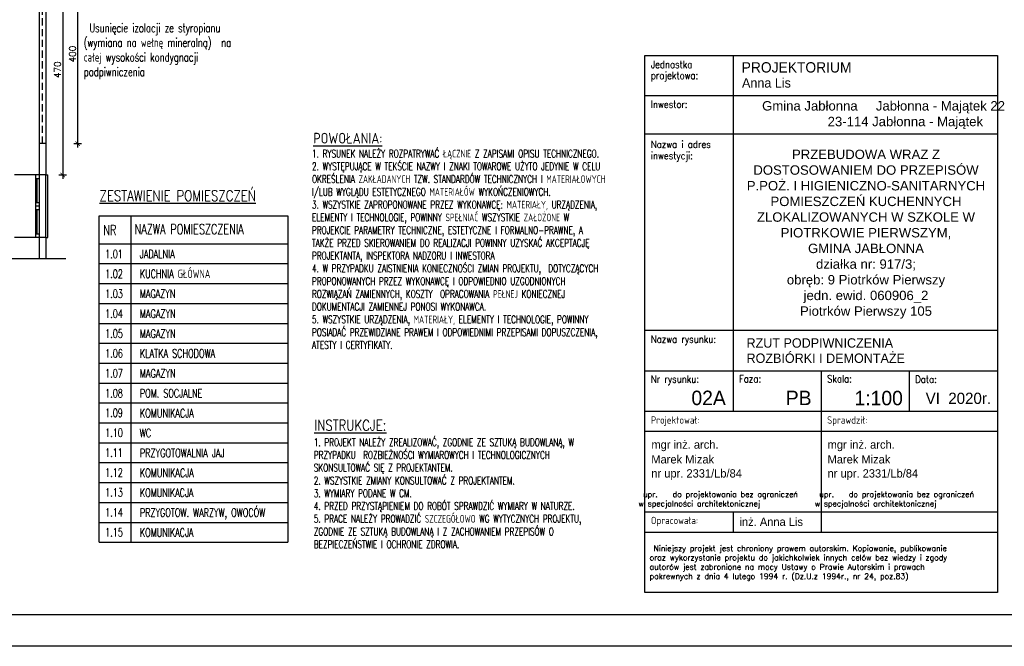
# Model space of a CAD drawing. Header units: millimetres. Extents: x 31969 to 285678, y -69766 to -5517.
# Tile 4 of 37: x 141755 to 143957, y -15458 to -14058. Entities that reach past the tile are written whole.
import ezdxf
from ezdxf.lldxf.tags import DXFTag

# ---------------------------------------------------------------- set-up
doc = ezdxf.new("R2010")
doc.units = ezdxf.units.MM
doc.linetypes.add('ACAD_ISO02W100', pattern=[15, 12, -3])
doc.linetypes.add('KRE_16_8', pattern=[24, 16, -8])
for name, color, linetype in [('a-izolacja 1', 3, 'Continuous'), ('a-opis 1', 3, 'Continuous'), ('a-opis 2', 1, 'Continuous'), ('a-opis 3', 15, 'Continuous'), ('a-ramka', 7, 'Continuous'), ('a-stolarka okienna', 3, 'Continuous'), ('a-szkło', 4, 'Continuous'), ('a-wyburzenia i rozbiórki', 152, 'KRE_16_8'), ('a-wymiary', 11, 'Continuous'), ('a-ściany istniejące murowane', 6, 'Continuous')]:
    doc.layers.add(name, color=color, linetype=linetype)
doc.styles.add('IREK', font='simplex.shx', dxfattribs={"width": 0.8})
doc.styles.add('MAREK', font='simplex.shx')
doc.styles.add('RS01507', font='romans.shx', dxfattribs={"width": 0.7, "height": 0.15})
doc.styles.add('TABELA2', font='txt', dxfattribs={"height": 10})
tags = doc.linetypes.add('DASHED', pattern=[0.75, 0.5, -0.25]).pattern_tags.tags
tags[6:7] = [DXFTag(74, 4), DXFTag(75, 0), DXFTag(340, '0'), DXFTag(46, 1.0), DXFTag(50, 0.0), DXFTag(44, 0.0), DXFTag(45, 0.0)]
tags[4:5] = [DXFTag(74, 4), DXFTag(75, 0), DXFTag(340, '0'), DXFTag(46, 1.0), DXFTag(50, 0.0), DXFTag(44, 0.0), DXFTag(45, 0.0)]
doc.dimstyles.new('MAREK', dxfattribs={"dimscale": 0.85, "dimtxt": 17, "dimasz": 12, "dimexe": 10, "dimexo": 0.625, "dimgap": 5, "dimtad": 1, "dimdec": 1, "dimdsep": 46, "dimtxsty": 'MAREK', "dimblk1": 'ARCHTICK', "dimblk2": 'ARCHTICK', "dimsah": 1, "dimcen": 2.5, "dimdle": 10, "dimadec": 0, "dimazin": 0, "dimtfac": 1, "dimtdec": 1, "dimtmove": 1, "dimatfit": 3, "dimldrblk": 'ARCHTICK', "dimfxl": 0, "dimtolj": 1, "dimtzin": 0, "dimarcsym": 0})

# ---------------------------------------------------------------- blocks, each defined once
blk = doc.blocks.new('_ARCHTICK')
at = {"color": 0, "linetype": 'ByBlock', "const_width": 0.15}
blk.add_lwpolyline([(-0.5, -0.5), (0.5, 0.5)], dxfattribs=at)
blk = doc.blocks.new('*D44')
at = {"layer": 'a-wymiary', "color": 0, "lineweight": -2, "ltscale": 100}
for p, q in [((141842.5, -13934.6), (141859.5, -13934.6)), ((141851, -13926.1), (141851, -14413.1)), ((141842.5, -14404.6), (141859.5, -14404.6))]:
    blk.add_line(p, q, dxfattribs=at)
at = {"layer": 'DEFPOINTS', "color": 0, "ltscale": 100}
for p in [(141813.1, -13934.6), (141813.1, -14404.6), (141851, -14404.6)]:
    blk.add_point(p, dxfattribs=at)
at = {"layer": 'a-wymiary', "color": 0, "lineweight": -2, "ltscale": 100, "xscale": 10.2, "yscale": 10.2, "zscale": 10.2}
for p, rotation in [((141851, -13934.6), 90), ((141851, -14404.6), 270)]:
    blk.add_blockref('_ARCHTICK', p, dxfattribs=dict(at, rotation=rotation))
at = {"layer": 'a-wymiary', "color": 0, "ltscale": 100, "insert": (141839.5, -14169.6), "char_height": 14.45, "attachment_point": 5, "rotation": 90, "style": 'MAREK'}
blk.add_mtext('\\A1;470', dxfattribs=at)
blk = doc.blocks.new('*D139')
at = {"layer": 'a-wymiary', "color": 0, "lineweight": -2, "ltscale": 100}
for p, q in [((141876, -13934.6), (141893, -13934.6)), ((141884.5, -13926.1), (141884.5, -14343.1)), ((141876, -14334.6), (141893, -14334.6))]:
    blk.add_line(p, q, dxfattribs=at)
at = {"layer": 'DEFPOINTS', "color": 0, "ltscale": 100}
for p in [(141813.1, -13934.6), (141813.1, -14334.6), (141884.5, -14334.6)]:
    blk.add_point(p, dxfattribs=at)
at = {"layer": 'a-wymiary', "color": 0, "lineweight": -2, "ltscale": 100, "xscale": 10.2, "yscale": 10.2, "zscale": 10.2}
for p, rotation in [((141884.5, -13934.6), 90), ((141884.5, -14334.6), 270)]:
    blk.add_blockref('_ARCHTICK', p, dxfattribs=dict(at, rotation=rotation))
at = {"layer": 'a-wymiary', "color": 0, "ltscale": 100, "insert": (141873.1, -14134.6), "char_height": 14.45, "attachment_point": 5, "rotation": 90, "style": 'MAREK'}
blk.add_mtext('\\A1;400', dxfattribs=at)

msp = doc.modelspace()

# ---------------------------------------------------------------- linework, layer by layer
at = {"layer": 'a-izolacja 1'}
for p, q in [((141798.07, -13919.63), (141798.07, -14404.63)), ((141813.07, -14334.63), (141798.07, -14334.63)), ((141798.07, -14544.63), (141798.07, -14592.13))]:
    msp.add_line(p, q, dxfattribs=at)
at = {"layer": 'a-opis 1', "ltscale": 0.5}
for p, q in [((143350.25, -14137.74), (143350.25, -14932.51)), ((143153.21, -14227.39), (143941.38, -14227.39)), ((143153.21, -14312.49), (143941.38, -14312.49)), ((143744.34, -14312.49), (143941.38, -14312.49)), ((143153.21, -14751.92), (143941.38, -14751.92)), ((143153.21, -14842.22), (143941.38, -14842.22)), ((143547.3, -14842.22), (143547.3, -14932.51)), ((143547.3, -14842.22), (143547.3, -15202.74)), ((143744.34, -14842.22), (143744.34, -14932.51)), ((143153.21, -14932.51), (143941.38, -14932.51)), ((143153.21, -14932.51), (143941.38, -14932.51)), ((143153.21, -14977.65), (143941.38, -14977.65)), ((143153.21, -14977.65), (143941.38, -14977.65)), ((143153.21, -14977.65), (143941.38, -14977.65)), ((143153.21, -14977.65), (143941.38, -14977.65)), ((143153.21, -15157.59), (143941.38, -15157.59)), ((143350.25, -15157.59), (143350.25, -15202.74)), ((143153.21, -15203.38), (143941.38, -15203.38)), ((143153.21, -15203.38), (143941.38, -15203.38))]:
    msp.add_line(p, q, dxfattribs=at)
at = {"layer": 'a-opis 2'}
for p, q in [((141932.95, -14558.52), (142354.44, -14558.52)), ((141932.95, -14602.99), (142354.44, -14602.99)), ((141932.95, -14647.46), (142354.44, -14647.46)), ((141932.95, -14691.93), (142354.44, -14691.93)), ((141932.95, -14691.93), (142354.44, -14691.93)), ((141932.95, -14736.4), (142354.44, -14736.4)), ((141932.95, -14736.4), (142354.44, -14736.4)), ((141932.95, -14736.4), (142354.44, -14736.4)), ((141932.95, -14780.88), (142354.44, -14780.88)), ((141932.95, -14825.35), (142354.44, -14825.35)), ((141932.95, -14869.82), (142354.44, -14869.82)), ((141932.95, -14914.29), (142354.44, -14914.29)), ((141932.95, -14958.76), (142354.44, -14958.76)), ((141932.95, -15003.24), (142354.44, -15003.24)), ((141932.95, -15047.71), (142354.44, -15047.71)), ((141932.95, -15092.18), (142354.44, -15092.18)), ((141932.95, -15136.65), (142354.44, -15136.65)), ((141932.95, -15181.13), (142354.44, -15181.13))]:
    msp.add_line(p, q, dxfattribs=at)
at = {"layer": 'a-opis 2', "ltscale": 2}
msp.add_lwpolyline([(143153.21, -14137.74), (143941.38, -14137.74), (143941.38, -15338.17), (143153.21, -15338.17)], close=True, dxfattribs=at)
msp.add_lwpolyline([(143153.21, -14137.74), (143941.38, -14137.74), (143941.38, -15338.17), (143153.21, -15338.17)], close=True, dxfattribs=at)
at = {"layer": 'a-opis 3', "ltscale": 40}
for p, q in [((141932.95, -14496.08), (142354.44, -14496.08)), ((141932.95, -15225.6), (141932.95, -14496.08)), ((142003.34, -14496.08), (142003.34, -14549.54)), ((142354.44, -14496.08), (142354.44, -14549.54)), ((142003.34, -14549.54), (142003.34, -15225.6)), ((142354.44, -14549.54), (142354.44, -15225.6)), ((141932.95, -14558.52), (142354.44, -14558.52)), ((141932.95, -15225.6), (142354.44, -15225.6))]:
    msp.add_line(p, q, dxfattribs=at)
at = {"layer": 'a-ramka', "ltscale": 0.5}
for points in [[(144061.38, -15458.17), (139861.38, -15458.17), (139861.38, -12488.17), (144061.38, -12488.17)], [(140111.38, -12558.17), (143991.38, -12558.17), (143991.38, -15388.17), (140111.38, -15388.17)]]:
    msp.add_lwpolyline(points, close=True, dxfattribs=at)
at = {"layer": 'a-stolarka okienna'}
for p, q in [((141790.07, -14404.63), (141790.07, -14544.4)), ((141790.07, -14412.4), (141798.07, -14412.4)), ((141798.07, -14404.63), (141798.07, -14544.63)), ((141798.07, -14466.85), (141790.07, -14466.85)), ((141798.07, -14474.74), (141790.07, -14474.74)), ((141798.07, -14482.51), (141790.07, -14482.51)), ((141790.07, -14536.4), (141798.07, -14536.4))]:
    msp.add_line(p, q, dxfattribs=at)
at = {"layer": 'a-stolarka okienna', "ltscale": 40}
for p, q in [((141813.07, -14404.63), (141818.07, -14404.63)), ((141818.07, -14544.63), (141818.07, -14404.63)), ((141813.07, -14544.63), (141818.07, -14544.63))]:
    msp.add_line(p, q, dxfattribs=at)
at = {"layer": 'a-stolarka okienna', "linetype": 'DASHED', "lineweight": 25, "ltscale": 20}
msp.add_line((141813.07, -14544.63), (141813.07, -14404.63), dxfattribs=at)
at = {"layer": 'a-szkło', "ltscale": 2}
for p, q in [((141794.07, -14466.85), (141794.07, -14412.4)), ((141794.07, -14536.4), (141794.07, -14482.51))]:
    msp.add_line(p, q, dxfattribs=at)
at = {"layer": 'a-wyburzenia i rozbiórki'}
msp.add_line((141805.57, -14334.63), (141805.57, -13919.63), dxfattribs=at)
at = {"layer": 'a-ściany istniejące murowane'}
for p, q in [((141813.07, -13934.63), (141813.07, -14404.63)), ((141813.07, -14404.63), (141743.07, -14404.63)), ((141813.07, -14544.63), (141743.07, -14544.63)), ((141813.07, -14544.63), (141813.07, -14592.13)), ((141858.07, -14592.13), (140788.07, -14592.13))]:
    msp.add_line(p, q, dxfattribs=at)

# ---------------------------------------------------------------- texts
at = {"layer": 'a-opis 1', "ltscale": 0.5, "style": 'IREK', "width": 0.85}
for s, height, p in [('Jednostka ', 16.33, (143166.42, -14165.87)), ('projektowa:', 16.3296, (143166.42, -14190.41)), ('Inwestor:', 16.33, (143166.42, -14254.81)), ('Nazwa i adres', 16.3296, (143166.42, -14344.45)), ('inwestycji:', 16.3296, (143166.42, -14369.7)), ('Nazwa rysunku:', 16.3296, (143166.42, -14780)), ('Nr rysunku:', 16.3296, (143166.42, -14868.99)), ('Faza:', 16.33, (143363.46, -14868.59)), ('Skala:', 16.33, (143560.5, -14868.59)), ('Data:', 16.33, (143757.55, -14869.64)), ('Projektował:', 16.3296, (143166.42, -14960.58)), ('Sprawdził:', 16.33, (143560.5, -14960.58)), ('Opracowała:', 16.3296, (143166.42, -15185.01))]:
    msp.add_text(s, height=height, dxfattribs=at).set_placement(p)
at = {"layer": 'a-opis 1', "ltscale": 0.5, "style": 'TABELA2'}
for s, height, p in [('PROJEKTORIUM', 23.1094, (143369.49, -14175.81)), ('Anna Lis', 21.009, (143370.23, -14209.44)), ('RZUT PODPIWNICZENIA ', 21.0086, (143380.29, -14790.75)), ('ROZBIÓRKI I DEMONTAŻE', 21.0086, (143380.29, -14824.79)), ('02A', 32.332, (143257.03, -14919.16)), ('PB', 32.332, (143468.05, -14919.16)), ('1:100', 32.332, (143621.73, -14919.52)), ('VI  2020r.', 25.21, (143780.95, -14916.54)), ('mgr inż. arch.', 18.5296, (143167.6, -15016.57)), ('mgr inż. arch.', 18.5296, (143561.69, -15016.57)), ('Marek Mizak', 18.5296, (143167.44, -15049.54)), ('Marek Mizak', 18.5296, (143561.52, -15049.54)), ('nr upr. 2331/Lb/84', 18.5296, (143167.44, -15080.97)), ('nr upr. 2331/Lb/84', 18.5296, (143561.52, -15080.97)), ('inż. Anna Lis', 18.5296, (143364.65, -15189.15))]:
    msp.add_text(s, height=height, dxfattribs=at).set_placement(p)
at = {"layer": 'a-opis 1', "ltscale": 40, "style": 'RS01507', "width": 0.7}
for s, height, p in [('NR', 22.576, (141941.97, -14539.16)), ('NAZWA POMIESZCZENIA', 22.5756, (142012, -14537.28)), ('1.01', 18.813, (141946.08, -14590.67)), ('JADALNIA', 18.813, (142023.52, -14590.67)), ('1.02', 18.813, (141946.08, -14635.15)), ('KUCHNIA GŁÓWNA', 18.813, (142023.52, -14635.15)), ('1.03', 18.813, (141946.08, -14679.62)), ('MAGAZYN', 18.813, (142023.55, -14679.62)), ('1.04', 18.813, (141946.08, -14724.09)), ('MAGAZYN', 18.913, (142023.63, -14724.26)), ('1.05', 18.813, (141946.08, -14768.56)), ('MAGAZYN', 18.913, (142023.63, -14768.73)), ('1.06', 18.813, (141946.08, -14813.03)), ('KLATKA SCHODOWA', 18.9125, (142023.63, -14813.21)), ('1.07', 18.813, (141946.08, -14857.51)), ('MAGAZYN', 18.913, (142023.63, -14857.68)), ('1.08', 18.813, (141946.08, -14901.98)), ('POM. SOCJALNE', 18.813, (142023.55, -14901.98)), ('1.09', 18.813, (141946.08, -14945.82)), ('KOMUNIKACJA', 18.9125, (142023.63, -14946.62)), ('1.10', 18.813, (141946.08, -14990.3)), ('WC', 18.813, (142023.55, -14990.92)), ('1.11', 18.813, (141946.08, -15034.77)), ('PRZYGOTOWALNIA JAJ', 18.9125, (142023.63, -15035.57)), ('1.12', 18.813, (141946.08, -15079.24)), ('KOMUNIKACJA', 18.9125, (142023.63, -15080.04)), ('1.13', 18.813, (141946.08, -15123.71)), ('KOMUNIKACJA', 18.813, (142023.55, -15124.34)), ('PRZYGOTOW. WARZYW, OWOCÓW', 18.813, (142023.55, -15168.81)), ('1.14', 18.813, (141946.08, -15168.19)), ('1.15', 18.813, (141946.08, -15212.66)), ('KOMUNIKACJA', 18.813, (142023.55, -15213.28))]:
    msp.add_text(s, height=height, dxfattribs=at).set_placement(p)
at = {"layer": 'a-opis 1', "ltscale": 0.5}
for s, insert, char_height, width, attachment_point, style in [('{\\fArial|b0|i0|c238|p34;\\W2.56591; }{\\fArial|b0|i0|c238|p34;Gmina Jabłonna     Jabłonna - Majątek 22^I}\\P{\\fArial|b0|i0|c238|p34;\\W7.26230;  }{\\fArial|b0|i0|c238|p34;23-114 Jabłonna - Majątek}', (143676.27, -14270.96, -76410), 21.00857, 666.0385, 5, 'TABELA2'), ('{\\fArial|b0|i0|c238|p34;\\PPRZEBUDOWA WRAZ Z DOSTOSOWANIEM DO PRZEPISÓW P.POŻ. I HIGIENICZNO-SANITARNYCH POMIESZCZEŃ KUCHENNYCH ZLOKALIZOWANYCH W SZKOLE W PIOTRKOWIE PIERWSZYM, \\PGMINA JABŁONNA\\Pdziałka nr: 917/3; \\Pobręb: 9 Piotrków Pierwszy \\Pjedn. ewid. 060906_2\\PPiotrków Pierwszy 105}', (143647.46, -14519.49, 76410), 21.00857, 583.3186, 5, 'TABELA2'), ('{\\Fsimplex.shx;\\W7.15653;   }upr.^Ido projektowania bez ograniczeń \\P{\\Fsimplex.shx;\\W6.76177;   }w specjalności architektonicznej', (142965.06, -15112.25), 12.5, 764.7867, 1, 'MAREK'), ('{\\Fsimplex.shx;\\W7.15653;   }upr.^Ido projektowania bez ograniczeń \\P{\\Fsimplex.shx;\\W6.76177;   }w specjalności architektonicznej', (143359.14, -15112.25), 12.5, 764.7867, 1, 'MAREK'), ('{\\Fsimplex.shx;\\W1.04846; }Niniejszy projekt jest chroniony prawem autorskim. Kopiowanie, publikowanie {\\Fsimplex.shx;\\W1.04846; }oraz wykorzystanie projektu do jakichkolwiek innych celów bez wiedzy i zgody {\\Fsimplex.shx;\\W1.04846; }autorów jest zabronione na mocy Ustawy o Prawie Autorskim i prawach {\\Fsimplex.shx;\\W1.04846; }pokrewnych z dnia 4 lutego 1994 r. (Dz.U.z 1994r., nr 24, poz.83)', (143163.57, -15232.84), 12.5, 764.7867, 1, 'MAREK')]:
    msp.add_mtext(s, dxfattribs=dict(at, insert=insert, char_height=char_height, width=width, attachment_point=attachment_point, style=style))
at = {"layer": 'a-opis 1', "ltscale": 40, "char_height": 17.10272, "attachment_point": 1, "style": 'RS01507'}
for s, insert, width in [('1. RYSUNEK NALEŻY ROZPATRYWAĆ ŁĄCZNIE Z ZAPISAMI OPISU TECHNICZNEGO.\\P2. WYSTĘPUJĄCE W TEKŚCIE NAZWY I ZNAKI TOWAROWE UŻYTO JEDYNIE W CELU OKREŚLENIA ZAKŁADANYCH TZW. STANDARDÓW TECHNICZNYCH I MATERIAŁOWYCH I/LUB WYGLĄDU ESTETYCZNEGO MATERIAŁÓW WYKOŃCZENIOWYCH.\\P3. WSZYSTKIE ZAPROPONOWANE PRZEZ WYKONAWCĘ: MATERIAŁY, URZĄDZENIA, ELEMENTY I TECHNOLOGIE, POWINNY SPEŁNIAĆ WSZYSTKIE ZAŁOŻONE W PROJEKCIE PARAMETRY TECHNICZNE, ESTETYCZNE I FORMALNO-PRAWNE, A TAKŻE PRZED SKIEROWANIEM DO REALIZACJI POWINNY UZYSKAĆ AKCEPTACJĘ PROJEKTANTA, INSPEKTORA NADZORU I INWESTORA\\P4. W PRZYPADKU ZAISTNIENIA KONIECZNOŚCI ZMIAN PROJEKTU,  DOTYCZĄCYCH PROPONOWANYCH PRZEZ WYKONAWCĘ I ODPOWIEDNIO UZGODNIONYCH ROZWIĄZAŃ ZAMIENNYCH, KOSZTY  OPRACOWANIA PEŁNEJ KONIECZNEJ DOKUMENTACJI ZAMIENNEJ PONOSI WYKONAWCA.\\P5. WSZYSTKIE URZĄDZENIA, MATERIAŁY, ELEMENTY I TECHNOLOGIE, POWINNY POSIADAĆ PRZEWIDZIANE PRAWEM I ODPOWIEDNIMI PRZEPISAMI DOPUSZCZENIA, ATESTY I CERTYFIKATY.', (142408.57, -14348.53), 715.1152), ('1. PROJEKT NALEŻY ZREALIZOWAĆ, ZGODNIE ZE SZTUKĄ BUDOWLANĄ, W PRZYPADKU  ROZBIEŻNOŚCI WYMIAROWYCH I TECHNOLOGICZNYCH SKONSULTOWAĆ SIĘ Z PROJEKTANTEM. \\P2. WSZYSTKIE ZMIANY KONSULTOWAĆ Z PROJEKTANTEM.\\P3. WYMIARY PODANE W CM.\\P4. PRZED PRZYSTĄPIENIEM DO ROBÓT SPRAWDZIĆ WYMIARY W NATURZE.\\P5. PRACE NALEŻY PROWADZIĆ SZCZEGÓŁOWO WG WYTYCZNYCH PROJEKTU, ZGODNIE ZE SZTUKĄ BUDOWLANĄ I Z ZACHOWANIEM PRZEPISÓW O BEZPIECZEŃSTWIE I OCHRONIE ZDROWIA.\\P{\\C14;   }', (142412.63, -14993.65), 663.0917)]:
    msp.add_mtext(s, dxfattribs=dict(at, insert=insert, width=width))
at = {"layer": 'a-opis 2', "ltscale": 40, "insert": (141898.2, -14190.53), "char_height": 19.613, "attachment_point": 7, "style": 'RS01507'}
msp.add_mtext_dynamic_manual_height_columns('{\\Fromans.shx;\\W0.93578; }Usunięcie izolacji ze styropianu {\\Fromans.shx;\\W0.93578; }(wymiana na wełnę mineralną) {\\Fromans.shx;\\W0.93578; }na całej wysokości kondygnacji {\\Fromans.shx;\\W0.93578; }podpiwniczenia', width=361.077, gutter_width=12.5, heights=[0], dxfattribs=at)
at = {"layer": 'a-opis 2', "linetype": 'ACAD_ISO02W100', "ltscale": 0.5, "char_height": 24.007, "attachment_point": 1, "style": 'IREK'}
for s, insert, width in [('{\\LPOWOŁANIA:}', (142411.49, -14310.56), 295.3757), ('{\\LZESTAWIENIE POMIESZCZEŃ}', (141933.42, -14439.24), 463.1317), ('{\\LINSTRUKCJE:}', (142413.77, -14952.17), 295.3757)]:
    msp.add_mtext(s, dxfattribs=dict(at, insert=insert, width=width))

# ---------------------------------------------------------------- dimensions: what is measured, and where the dimension line sits
at = {"layer": 'a-wymiary', "ltscale": 100}
for base, p2, picture, middle in [((141851.02, -14404.63), (141813.07, -14404.63), '*D44', (141839.54, -14169.63)), ((141884.53, -14334.63), (141813.07, -14334.63), '*D139', (141873.05, -14134.63))]:
    dim = msp.add_linear_dim(base=base, p1=(141813.07, -13934.63), p2=p2, angle=90, dimstyle='MAREK', dxfattribs=at)
    dim.commit()
    dim.dimension.update_dxf_attribs({"geometry": picture, "text_midpoint": middle})

doc.saveas('drawing.dxf')
